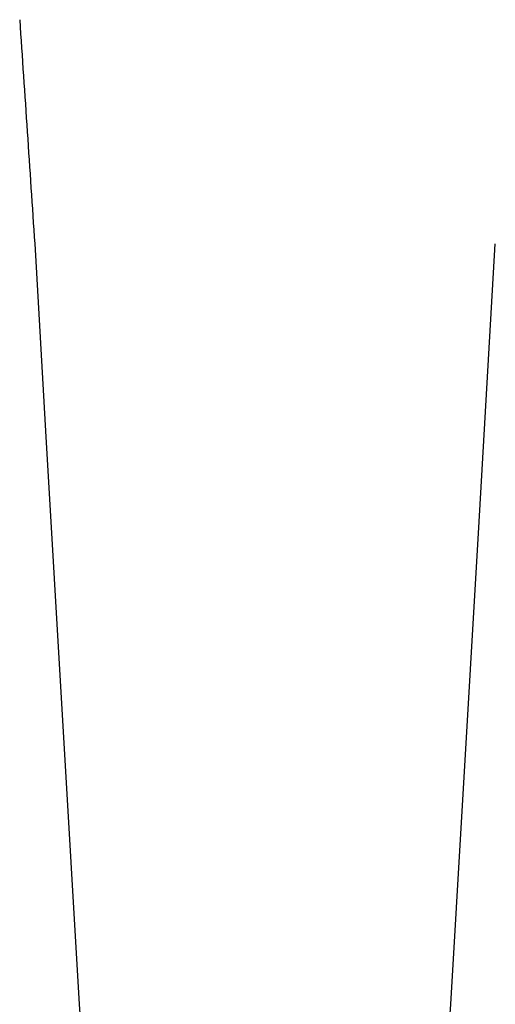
# Model space of a CAD drawing. Header units: millimetres. Extents: x 3811.49 to 3812.61, y 4795.07 to 4797.37.
# Tile 17 of 58: x 3812.0102 to 3812.0839, y 4796.0442 to 4796.1968. Entities that reach past the tile are written whole.
import ezdxf

# ---------------------------------------------------------------- set-up
doc = ezdxf.new("R2010")
doc.units = ezdxf.units.MM
doc.layers.add('SANINDUSA', color=3, linetype='Continuous')

msp = doc.modelspace()

# ---------------------------------------------------------------- linework, layer by layer
at = {"layer": 'SANINDUSA', "flags": 128}
for points in [[(3812.012567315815, 4796.162096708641), (3812.01430139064, 4796.132146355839), (3812.016860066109, 4796.088168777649), (3812.01943369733, 4796.044196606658)], [(3812.077080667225, 4796.044196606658), (3812.07883420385, 4796.074128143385), (3812.081397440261, 4796.118101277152), (3812.08394704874, 4796.162096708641)]]:
    msp.add_lwpolyline(points, dxfattribs=at)
at = {"layer": 'SANINDUSA'}
for centre, major_axis, ratio, start_param, end_param in [((3812.048257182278, 4795.72628972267), (-0.3679441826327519, 5.477993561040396), 0.001169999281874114, 1.484713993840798, 1.491077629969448), ((3812.088532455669, 4796.232394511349), (-0.3292684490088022, 4.692314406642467), 0.01746763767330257, 1.609689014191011, 1.629908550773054), ((3812.007981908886, 4796.232394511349), (0.329268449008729, 4.692314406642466), 0.01746763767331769, 4.653276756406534, 4.673496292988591)]:
    msp.add_ellipse(centre, major_axis=major_axis, ratio=ratio, start_param=start_param, end_param=end_param, dxfattribs=at)

doc.saveas('drawing.dxf')
